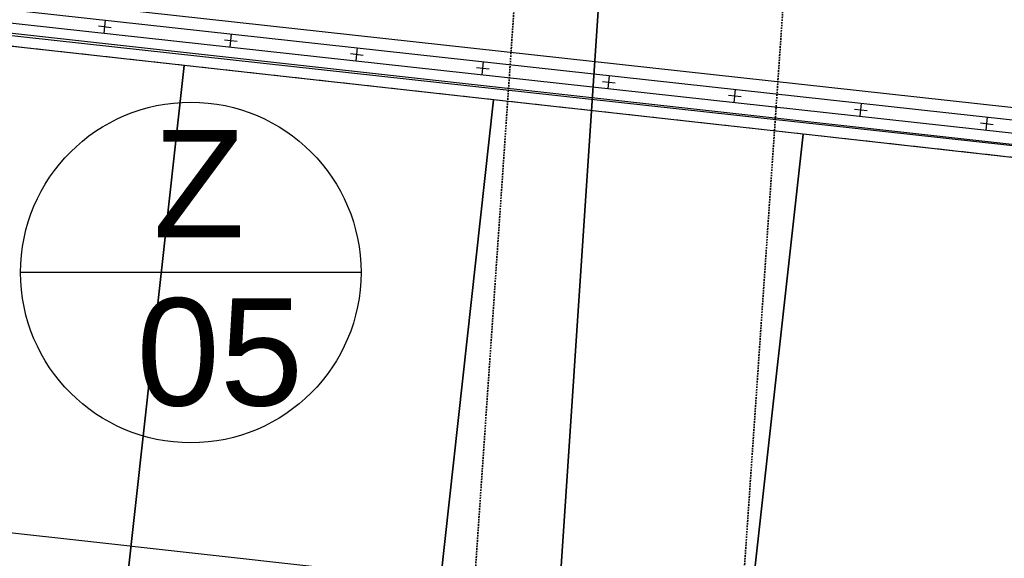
# Model space of a CAD drawing. Header units: millimetres. Extents: x -28761 to 4793, y -4271 to 20239.
# Tile 138 of 256: x -16532 to -15615, y 10227 to 10729. Entities that reach past the tile are written whole.
import ezdxf

# ---------------------------------------------------------------- set-up
doc = ezdxf.new("R2010")
doc.units = ezdxf.units.MM
doc.header["$MEASUREMENT"] = 0
doc.linetypes.add('Wipeout_Contour', pattern=[1000, 0, -1000])
doc.linetypes.add('Čárkovaná S', pattern=[2.5, 1.5, -1])
for name, color, linetype in [('5._POHLED ZÁPADNÍ_1_Nové_Interiér - schodiště', 7, 'Continuous'), ('5._POHLED ZÁPADNÍ_1_Nové_Konstrukce - nenosné', 7, 'Continuous'), ('5._POHLED ZÁPADNÍ_1_Nové_Popis', 7, 'Continuous'), ('5._POHLED ZÁPADNÍ_1_Nové_Výplně - Povrchové', 7, 'Continuous'), ('5._POHLED ZÁPADNÍ_1_Popis_CZ', 7, 'Continuous'), ('5._POHLED ZÁPADNÍ_1_TZB - elektroinstalace', 7, 'Continuous')]:
    doc.layers.add(name, color=color, linetype=linetype)
doc.styles.add('GENEROVANÝ_STYL_1', font='txt')

msp = doc.modelspace()

# ---------------------------------------------------------------- linework, layer by layer
at = {"layer": '5._POHLED ZÁPADNÍ_1_Nové_Interiér - schodiště', "color": 1, "linetype": 'Continuous', "lineweight": 25}
for p, q in [((-14359.88, 10474.44), (-16953.99, 10762.05)), ((-16955.31, 10750.13), (-14361.21, 10462.51))]:
    msp.add_line(p, q, dxfattribs=at)
at = {"layer": '5._POHLED ZÁPADNÍ_1_Nové_Interiér - schodiště', "color": 1, "linetype": 'Čárkovaná S', "lineweight": 25, "flags": 128}
for points in [[(-16651.97, 10716.49), (-16751.15, 9821.98), (-16462.91, 9790.02), (-16363.73, 10684.54)], [(-16363.73, 10684.54), (-16462.91, 9790.02), (-16174.68, 9758.06), (-16075.5, 10652.58)], [(-16075.5, 10652.58), (-16174.68, 9758.06), (-15886.45, 9726.1), (-15787.27, 10620.62)], [(-15787.27, 10620.62), (-15886.45, 9726.1), (-15598.21, 9694.15), (-15499.03, 10588.66)]]:
    msp.add_lwpolyline(points, close=True, dxfattribs=at)
at = {"layer": '5._POHLED ZÁPADNÍ_1_Nové_Konstrukce - nenosné', "color": 1, "linetype": 'Continuous', "lineweight": 25}
for p, q in [((-16336.17, 10703.57), (-16334.86, 10715.5)), ((-16341.48, 10710.19), (-16329.55, 10708.88)), ((-16224.08, 10697.28), (-16212.16, 10695.97)), ((-15989.3, 10671.47), (-15977.37, 10670.16)), ((-15983.99, 10664.85), (-15982.68, 10676.78)), ((-15749.21, 10639.04), (-15747.9, 10650.97)), ((-15754.52, 10645.66), (-15742.59, 10644.35)), ((-15637.12, 10632.75), (-15625.2, 10631.44))]:
    msp.add_line(p, q, dxfattribs=at)

# ---------------------------------------------------------------- next in the draw order: wipeouts: each hides what was drawn before it
at = {"color": 254, "linetype": 'Wipeout_Contour', "lineweight": 0, "ltscale": 77972.533812}
msp.add_wipeout([(-16378.84, 10686.21), (-16667.08, 10718.17), (-16766.25, 9823.65), (-16478.02, 9791.69)], dxfattribs=at).dxf.layer = '5._POHLED ZÁPADNÍ_1_Nové_Výplně - Povrchové'

# ---------------------------------------------------------------- next in the draw order: linework, layer by layer
at = {"layer": '5._POHLED ZÁPADNÍ_1_Nové_Interiér - schodiště', "color": 1, "linetype": 'Continuous', "lineweight": 25}
for p, q in [((-16378.84, 10686.21), (-16667.08, 10718.17)), ((-16478.02, 9791.69), (-16378.84, 10686.21))]:
    msp.add_line(p, q, dxfattribs=at)
at = {"layer": '5._POHLED ZÁPADNÍ_1_Nové_Konstrukce - nenosné', "color": 1, "linetype": 'Continuous', "lineweight": 25}
for p, q in [((-16453.56, 10716.48), (-16452.25, 10728.4)), ((-16458.87, 10723.1), (-16446.94, 10721.79))]:
    msp.add_line(p, q, dxfattribs=at)

# ---------------------------------------------------------------- next in the draw order: wipeouts: each hides what was drawn before it
at = {"color": 254, "linetype": 'Wipeout_Contour', "lineweight": 0, "ltscale": 76926.609682}
msp.add_wipeout([(-16090.61, 10654.25), (-16378.84, 10686.21), (-16478.02, 9791.69), (-16189.79, 9759.74)], dxfattribs=at).dxf.layer = '5._POHLED ZÁPADNÍ_1_Nové_Výplně - Povrchové'

# ---------------------------------------------------------------- next in the draw order: linework, layer by layer
at = {"layer": '5._POHLED ZÁPADNÍ_1_Nové_Interiér - schodiště', "color": 1, "linetype": 'Continuous', "lineweight": 25}
for p, q in [((-16378.84, 10686.21), (-16478.02, 9791.69)), ((-16090.61, 10654.25), (-16378.84, 10686.21)), ((-16189.79, 9759.74), (-16090.61, 10654.25))]:
    msp.add_line(p, q, dxfattribs=at)
at = {"layer": '5._POHLED ZÁPADNÍ_1_Nové_Konstrukce - nenosné', "color": 1, "linetype": 'Continuous', "lineweight": 25}
for p, q in [((-16218.78, 10690.66), (-16217.46, 10702.59)), ((-16101.38, 10677.76), (-16100.07, 10689.69)), ((-16106.69, 10684.38), (-16094.76, 10683.07))]:
    msp.add_line(p, q, dxfattribs=at)
at = {"layer": '5._POHLED ZÁPADNÍ_1_Nové_Popis', "color": 1, "linetype": 'Continuous', "lineweight": 25}
msp.add_line((-16214.19, 10493.56), (-16531.35, 10493.56), dxfattribs=at)
msp.add_circle((-16372.77, 10493.56), 158.58, dxfattribs=at)

# ---------------------------------------------------------------- next in the draw order: texts
at = {"layer": '5._POHLED ZÁPADNÍ_1_Popis_CZ', "color": 1, "linetype": 'Continuous', "lineweight": 25, "insert": (-16365.14, 10497.27), "char_height": 100, "attachment_point": 5, "line_spacing_factor": 0.940294, "style": 'GENEROVANÝ_STYL_1'}
msp.add_mtext('\\A1;{\\pqc;\\fArial|b0|i0|c238|p38;Z\\P\\pqc;\\fArial|b0|i0|c238|p38; 0\\fArial|b0|i0|c238|p38;5}', dxfattribs=at)

# ---------------------------------------------------------------- next in the draw order: wipeouts: each hides what was drawn before it
at = {"color": 254, "linetype": 'Wipeout_Contour', "lineweight": 0, "ltscale": 75883.99808}
msp.add_wipeout([(-15802.37, 10622.3), (-16090.61, 10654.25), (-16189.79, 9759.74), (-15901.55, 9727.78)], dxfattribs=at).dxf.layer = '5._POHLED ZÁPADNÍ_1_Nové_Výplně - Povrchové'

# ---------------------------------------------------------------- next in the draw order: linework, layer by layer
at = {"layer": '5._POHLED ZÁPADNÍ_1_Nové_Interiér - schodiště', "color": 1, "linetype": 'Continuous', "lineweight": 25}
for p, q in [((-16090.61, 10654.25), (-16189.79, 9759.74)), ((-15802.37, 10622.3), (-16090.61, 10654.25)), ((-15901.55, 9727.78), (-15802.37, 10622.3))]:
    msp.add_line(p, q, dxfattribs=at)
at = {"layer": '5._POHLED ZÁPADNÍ_1_Nové_Konstrukce - nenosné', "color": 1, "linetype": 'Continuous', "lineweight": 25}
for p, q in [((-15866.6, 10651.95), (-15865.29, 10663.87)), ((-15871.91, 10658.57), (-15859.98, 10657.25))]:
    msp.add_line(p, q, dxfattribs=at)

# ---------------------------------------------------------------- next in the draw order: wipeouts: each hides what was drawn before it
at = {"color": 254, "linetype": 'Wipeout_Contour', "lineweight": 0, "ltscale": 74844.837267}
msp.add_wipeout([(-15514.14, 10590.34), (-15802.37, 10622.3), (-15901.55, 9727.78), (-15613.32, 9695.82)], dxfattribs=at).dxf.layer = '5._POHLED ZÁPADNÍ_1_Nové_Výplně - Povrchové'

# ---------------------------------------------------------------- next in the draw order: linework, layer by layer
at = {"layer": '5._POHLED ZÁPADNÍ_1_Nové_Interiér - schodiště', "color": 1, "linetype": 'Continuous', "lineweight": 25}
for p, q in [((-15802.37, 10622.3), (-15901.55, 9727.78)), ((-15514.14, 10590.34), (-15802.37, 10622.3)), ((-16716.67, 10270.91), (-14699.03, 10047.21))]:
    msp.add_line(p, q, dxfattribs=at)
at = {"layer": '5._POHLED ZÁPADNÍ_1_Nové_Konstrukce - nenosné', "color": 1, "linetype": 'Continuous', "lineweight": 25}
msp.add_line((-15631.82, 10626.13), (-15630.5, 10638.06), dxfattribs=at)
at = {"layer": '5._POHLED ZÁPADNÍ_1_Nové_Konstrukce - nenosné', "color": 1, "linetype": 'Continuous', "lineweight": 25, "flags": 128}
for points in [[(-14674.06, 10509.27), (-14670.23, 10544.06), (-16940.44, 10793.65), (-16944.26, 10758.86)], [(-14672.8, 10520.7), (-14671.49, 10532.63), (-16941.7, 10782.21), (-16943.01, 10770.29)], [(-14672.8, 10520.7), (-14671.49, 10532.63), (-16941.7, 10782.21), (-16943.01, 10770.29)]]:
    msp.add_lwpolyline(points, close=True, dxfattribs=at)
at = {"layer": '5._POHLED ZÁPADNÍ_1_TZB - elektroinstalace', "color": 92, "linetype": 'Continuous', "lineweight": 35, "true_color": 0x00d700, "flags": 128}
msp.add_lwpolyline([(-13193.94, 1600.78), (-13193.94, 975.78), (-15568.94, 975.78), (-15568.94, 5100.78), (-16068.94, 5100.78), (-16068.94, 9600.78), (-15748.16, 14412.4)], dxfattribs=at)
msp.add_lwpolyline([(-13193.94, 1600.78), (-13193.94, 975.78), (-15568.94, 975.78), (-15568.94, 5100.78), (-16068.94, 5100.78), (-16068.94, 9600.78), (-15748.16, 14412.4)], dxfattribs=at)
at = {"layer": '5._POHLED ZÁPADNÍ_1_TZB - elektroinstalace', "color": 92, "linetype": 'Čárkovaná S', "lineweight": 35, "true_color": 0x00d700, "flags": 128}
for points in [[(-15905.79, 13147.4), (-16140.72, 9736.08)], [(-15890.99, 9725.11), (-15657.89, 13109.83)]]:
    msp.add_lwpolyline(points, dxfattribs=at)

doc.saveas('drawing.dxf')
